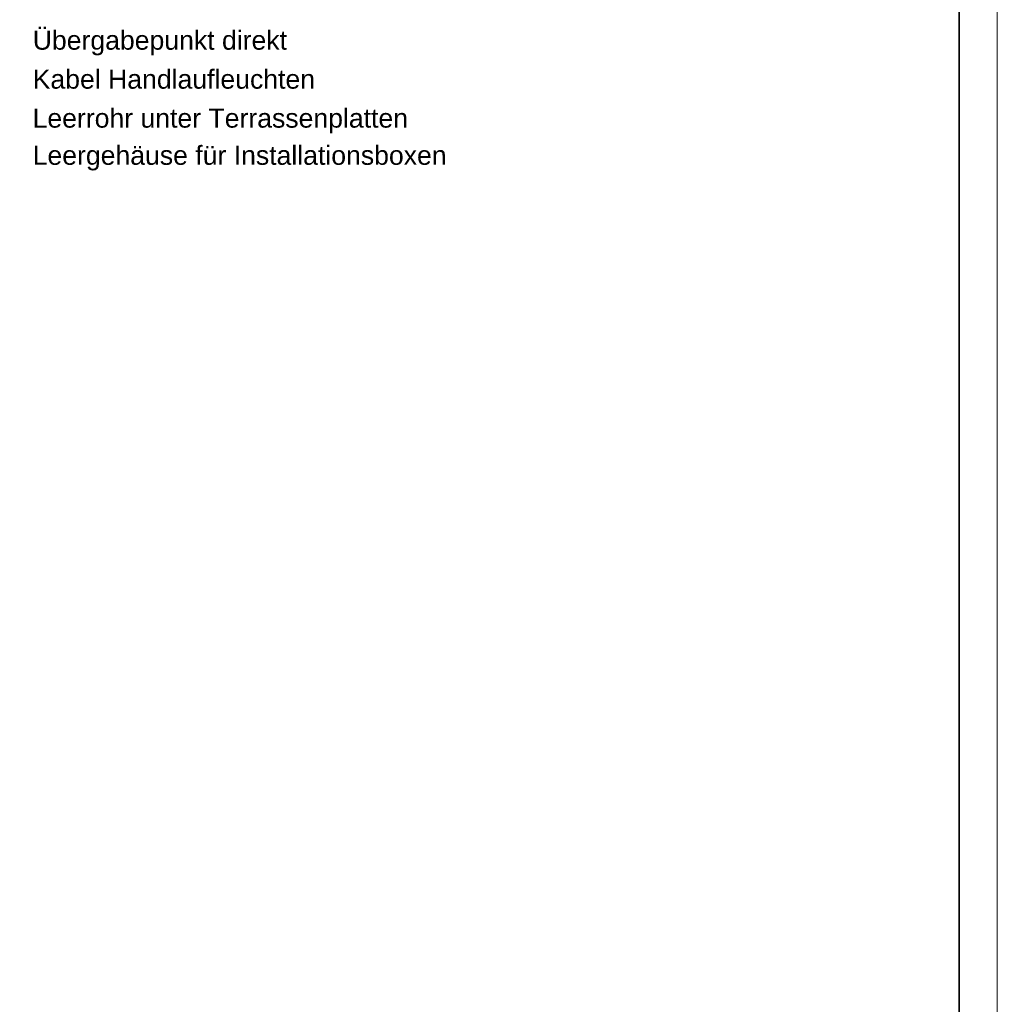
# Model space of a CAD drawing. Extents: x -620 to 300, y 62 to 1112.
# Tile 160 of 200: x 172 to 300, y 492 to 622. Entities that reach past the tile are written whole.
import ezdxf

# ---------------------------------------------------------------- set-up
doc = ezdxf.new("R2010")
doc.units = 0
doc.layers.get('0').update_dxf_attribs({"lineweight": 13})
doc.layers.add('E_Legende-A06CPVRPL0', color=7, linetype='Continuous', lineweight=13)
doc.layers.add('iwb_Plankopf Rahmen', color=7, linetype='Continuous', lineweight=35)
doc.styles.get("Standard").update_dxf_attribs({"font": 'ARIALN.TTF'})

# ---------------------------------------------------------------- blocks, each defined once
blk = doc.blocks.new('Referenz-A06CPVRZL0')
at = {"layer": 'E_Legende-A06CPVRPL0', "linetype": 'Continuous', "ltscale": 0.13, "char_height": 2.5, "attachment_point": 1}
for s, insert in [('{\\fArial;Übergabepunkt direkt}', (173.68, 620.41)), ('{\\fArial;Kabel Handlaufleuchten}', (173.67, 615.29)), ('{\\fArial;Leerrohr unter Terrassenplatten}', (173.66, 610.17)), ('{\\fArial;Leergehäuse für Installationsboxen}', (173.67, 605.29))]:
    blk.add_mtext(s, dxfattribs=dict(at, insert=insert))

msp = doc.modelspace()

# ---------------------------------------------------------------- linework, layer by layer
at = {"layer": 'iwb_Plankopf Rahmen', "color": 8, "lineweight": 13, "ltscale": 0.13, "true_color": 0x808080}
msp.add_lwpolyline([(300.35, 62.43), (-619.65, 62.43), (-619.65, 1112.43), (300.35, 1112.43), (300.35, 62.43)], close=True, dxfattribs=at)
at = {"layer": 'iwb_Plankopf Rahmen', "ltscale": 0.35}
msp.add_lwpolyline([(-599.65, 67.43), (-599.65, 1107.43), (295.35, 1107.43), (295.35, 67.43), (-599.65, 67.43)], close=True, dxfattribs=at)

# ---------------------------------------------------------------- block references
at = {"color": 8, "lineweight": 25, "ltscale": 0.25, "true_color": 0x808080}
msp.add_blockref('Referenz-A06CPVRZL0', (0, 0), dxfattribs=at)

doc.saveas('drawing.dxf')
